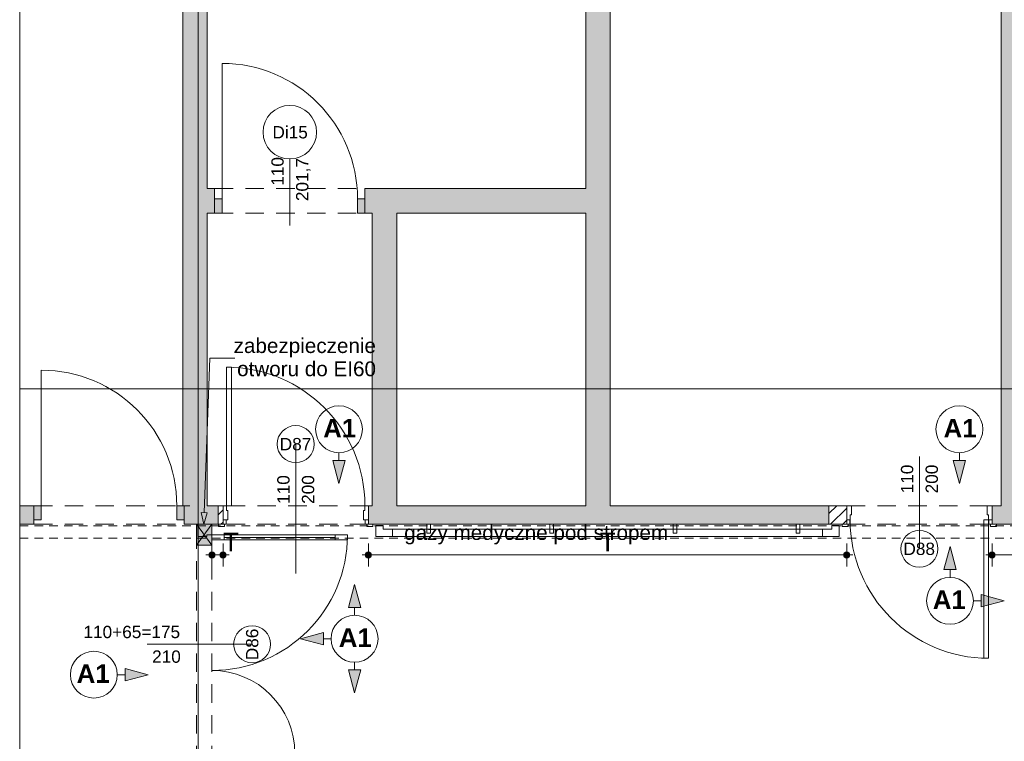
# Paper-space layout 'A-51 WYKOŃCZENIA ŚCIAN - PIĘTRO 6' of a CAD drawing. Header units: millimetres. Extents: x 0 to 420, y 0 to 297.
# Tile 11 of 11: x 293 to 373, y 180 to 238. Entities that reach past the tile are written whole.
import ezdxf
from ezdxf.xclip import XClip

# ---------------------------------------------------------------- set-up
doc = ezdxf.new("R2010")
doc.units = ezdxf.units.MM
doc.header["$MEASUREMENT"] = 0
doc.header["$XCLIPFRAME"] = 0
for name, pattern in [('DASHDOTX2', [1000, 500, -250, 0, -250]), ('Dashed 01', [1.2, 0.7, -0.5]), ('Przer. długie kreski', [2.5, 1.5, -1]), ('PRZERYWANA_DU_A', [550, 350.0000000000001, -199.9999999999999])]:
    doc.linetypes.add(name, pattern=pattern)
for name, color, linetype, lineweight in [('0_Nr_pióra__2', 8, 'Continuous', 13), ('A__OKŁADZINY ŚCIAN_Nr_pióra__1', 7, 'Continuous', 20), ('A_otwory_Nr_pióra__1', 7, 'Continuous', 20), ('A_ściany proj_Nr_pióra__1', 7, 'Continuous', 20), ('A_ściany_Nr_pióra__1', 7, 'Continuous', 20), ('Drzwi Archicad_Nr_pióra__1', 7, 'Continuous', 20), ('Drzwi Archicad_Nr_pióra__3', 252, 'Continuous', 13), ('Znaczniki drzwi Archicada_Nr_pióra__3', 252, 'Continuous', 13)]:
    doc.layers.add(name, color=color, linetype=linetype, lineweight=lineweight)
for name, color, linetype in [('A__OKŁADZINY ŚCIAN', 7, 'Continuous'), ('A_otwory', 7, 'Continuous'), ('A_podrys', 7, 'Continuous'), ('A_ściany', 7, 'Continuous'), ('A_ściany proj', 7, 'Continuous'), ('Drzwi Archicad', 7, 'Continuous')]:
    doc.layers.add(name, color=color, linetype=linetype)
for name, color, linetype, lineweight, true_color in [('A__OKŁADZINY ŚCIAN_Nr_pióra__7', 7, 'Continuous', 18, 0x171717), ('A_opis proj_Nr_pióra__255', 7, 'Continuous', 15, 0x242424), ('A_opis proj_Nr_pióra__8', 7, 'Continuous', 13, 0x4c4c4c), ('A_osie_Nr_pióra__16', 7, 'Continuous', 5, 0x0f0f0f), ('A_wyposażenie_Nr_pióra__150', 7, 'Continuous', 5, 0x585858), ('A_wyposażenie_Nr_pióra__8', 7, 'Continuous', 13, 0x4c4c4c), ('A_ściany proj_Nr_pióra__21', 7, 'Continuous', 5, 0xb0b0b0), ('A_ściany_Nr_pióra__10', 7, 'Continuous', 13, 0x4b4b4b), ('AR ODBOJOPORĘCZ_Nr_pióra__10', 7, 'Continuous', 13, 0x4b4b4b)]:
    doc.layers.add(name, color=color, linetype=linetype, lineweight=lineweight, true_color=true_color)
doc.styles.add('STYL_AUTOMATYCZNY_1', font='arial.ttf')
doc.styles.add('STYL_AUTOMATYCZNY_3', font='arial.ttf')
doc.styles.add('STYL_AUTOMATYCZNY_4', font='arial.ttf')
doc.styles.add('STYL_AUTOMATYCZNY_5', font='arial.ttf')
pattern_1 = [(45, (-1731.696584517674, -272.6223899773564), (-0.4949747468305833, 0.4949747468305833), [])]

# ---------------------------------------------------------------- blocks, each defined once
blk = doc.blocks.new('Rysunek_2_2', base_point=(-1731.696584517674, -272.6223899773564))
at = {"layer": 'A__OKŁADZINY ŚCIAN', "linetype": 'Continuous', "lineweight": 0, "true_color": 0x000000}
for points in [[(319.0245223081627, 200.7618568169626), (319.5245223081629, 202.6278818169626), (318.524522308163, 202.6278818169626)], [(369.3870374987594, 200.7618568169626), (369.8870374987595, 202.6278818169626), (368.8870374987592, 202.6278818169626)], [(368.6261623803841, 195.6435066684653), (368.1261623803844, 193.7774816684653), (369.1261623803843, 193.7774816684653)], [(320.290508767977, 192.5621030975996), (319.7905087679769, 190.6960780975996), (320.7905087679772, 190.6960780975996)], [(373.0289909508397, 191.2406780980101), (371.1629659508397, 191.74067809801), (371.1629659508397, 190.7406780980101)], [(315.8876801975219, 188.1592745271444), (317.7537051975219, 187.6592745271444), (317.7537051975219, 188.6592745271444)], [(303.5284850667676, 185.2401191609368), (301.6624600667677, 185.7401191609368), (301.6624600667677, 184.7401191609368)], [(320.290508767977, 183.756445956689), (320.7905087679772, 185.622470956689), (319.7905087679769, 185.622470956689)]]:
    blk.add_hatch(color=18, dxfattribs=at).paths.add_polyline_path(points)
at = {"layer": 'A__OKŁADZINY ŚCIAN', "linetype": 'Continuous', "lineweight": 0, "true_color": 0x171717}
for points in [[(308.4585244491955, 194.9624441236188), (308.4775545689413, 194.8667732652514), (308.5317477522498, 194.7856674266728), (308.6128535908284, 194.7314742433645), (308.7085244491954, 194.7124441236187), (308.8041953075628, 194.7314742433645), (308.8853011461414, 194.7856674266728), (308.9394943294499, 194.8667732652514), (308.9585244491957, 194.9624441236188), (308.9394943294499, 195.0581149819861), (308.8853011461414, 195.1392208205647), (308.8041953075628, 195.193414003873), (308.7085244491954, 195.2124441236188), (308.6128535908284, 195.193414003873), (308.5317477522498, 195.1392208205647), (308.4775545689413, 195.0581149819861)], [(309.3585244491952, 194.9624441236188), (309.377554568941, 194.8667732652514), (309.4317477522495, 194.7856674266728), (309.5128535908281, 194.7314742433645), (309.6085244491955, 194.7124441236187), (309.7041953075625, 194.7314742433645), (309.7853011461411, 194.7856674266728), (309.8394943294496, 194.8667732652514), (309.8585244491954, 194.9624441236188), (309.8394943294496, 195.0581149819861), (309.7853011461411, 195.1392208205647), (309.7041953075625, 195.193414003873), (309.6085244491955, 195.2124441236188), (309.5128535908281, 195.193414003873), (309.4317477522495, 195.1392208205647), (309.377554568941, 195.0581149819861)], [(321.1585244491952, 194.9624441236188), (321.177554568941, 194.8667732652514), (321.2317477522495, 194.7856674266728), (321.3128535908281, 194.7314742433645), (321.4085244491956, 194.7124441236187), (321.5041953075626, 194.7314742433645), (321.5853011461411, 194.7856674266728), (321.6394943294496, 194.8667732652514), (321.6585244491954, 194.9624441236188), (321.6394943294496, 195.0581149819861), (321.5853011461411, 195.1392208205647), (321.5041953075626, 195.193414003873), (321.4085244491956, 195.2124441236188), (321.3128535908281, 195.193414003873), (321.2317477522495, 195.1392208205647), (321.177554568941, 195.0581149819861)], [(359.9885244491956, 194.9624441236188), (360.0075545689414, 194.8667732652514), (360.0617477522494, 194.7856674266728), (360.1428535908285, 194.7314742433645), (360.2385244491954, 194.7124441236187), (360.3341953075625, 194.7314742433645), (360.4153011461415, 194.7856674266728), (360.46949432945, 194.8667732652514), (360.4885244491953, 194.9624441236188), (360.46949432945, 195.0581149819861), (360.4153011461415, 195.1392208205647), (360.3341953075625, 195.193414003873), (360.2385244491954, 195.2124441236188), (360.1428535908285, 195.193414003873), (360.0617477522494, 195.1392208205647), (360.0075545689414, 195.0581149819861)], [(371.7885244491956, 194.9624441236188), (371.8075545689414, 194.8667732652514), (371.8617477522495, 194.7856674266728), (371.9428535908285, 194.7314742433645), (372.0385244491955, 194.7124441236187), (372.134195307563, 194.7314742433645), (372.2153011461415, 194.7856674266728), (372.26949432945, 194.8667732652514), (372.2885244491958, 194.9624441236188), (372.26949432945, 195.0581149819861), (372.2153011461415, 195.1392208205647), (372.134195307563, 195.193414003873), (372.0385244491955, 195.2124441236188), (371.9428535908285, 195.193414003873), (371.8617477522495, 195.1392208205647), (371.8075545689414, 195.0581149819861)]]:
    blk.add_hatch(color=250, dxfattribs=at).paths.add_polyline_path(points)
at = {"layer": 'A_otwory', "linetype": 'Continuous', "lineweight": 0, "true_color": 0x121212}
blk.add_hatch(color=250, dxfattribs=at).paths.add_polyline_path([(307.4585244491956, 197.4624441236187), (307.4585244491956, 195.7624441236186), (308.7085244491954, 195.7624441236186), (308.7085244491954, 197.4624441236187)])
at = {"layer": 'A_ściany', "linetype": 'Continuous', "lineweight": 0, "true_color": 0x000000}
for points in [[(372.7685244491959, 266.2624441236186), (372.7685244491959, 198.9624441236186), (372.0385244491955, 198.9624441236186), (372.0385244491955, 197.4624441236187), (377.1685244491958, 197.4624441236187), (377.1685244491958, 266.2624441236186)], [(341.0479467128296, 198.9624441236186), (341.0479467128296, 262.3624441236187), (339.0529467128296, 262.3624441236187), (339.0529467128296, 198.9624441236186)], [(308.3301647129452, 198.9624441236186), (308.3301647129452, 262.1299477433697), (306.3351647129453, 262.1299477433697), (306.3351647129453, 198.9624441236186)], [(308.3301647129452, 222.7209170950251), (308.9301646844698, 222.7209170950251), (308.9301646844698, 224.7159170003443), (308.3301647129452, 224.7159170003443)], [(321.1301647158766, 222.7209170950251), (339.0529467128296, 222.7209170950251), (339.0529467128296, 224.7159170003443), (321.1301647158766, 224.7159170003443)], [(323.7110123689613, 198.9624441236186), (323.7110123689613, 222.7209170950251), (321.7160123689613, 222.7209170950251), (321.7160123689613, 198.9624441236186)], [(294.2585242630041, 198.9624451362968), (293.1033140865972, 198.9624451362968), (293.1033140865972, 197.4624452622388), (294.2585242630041, 197.4624452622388)], [(309.2085244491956, 198.9624439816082), (306.4585244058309, 198.9624439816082), (306.4585244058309, 197.4624441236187), (309.2085244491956, 197.4624441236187)], [(321.4085244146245, 198.9624441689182), (321.4085244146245, 197.4624441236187), (358.7985244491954, 197.4624441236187), (358.7985244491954, 198.9624441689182)]]:
    blk.add_hatch(color=18, dxfattribs=at).paths.add_polyline_path(points)
at = {"layer": 'A_ściany proj', "linetype": 'Continuous', "lineweight": 0, "true_color": 0x000000}
h = blk.add_hatch(dxfattribs=at)
h.set_pattern_fill('bloczki_ceramiczne_0002', color=18, style=0, pattern_type=2)
h.set_pattern_definition(pattern_1)
h.paths.add_polyline_path([(309.2085244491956, 197.4624441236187), (309.6085244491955, 197.4624441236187), (309.6085244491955, 198.9624441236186), (309.2085244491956, 198.9624441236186)])
h = blk.add_hatch(dxfattribs=at)
h.set_pattern_fill('bloczki_ceramiczne_0002', color=18, style=0, pattern_type=2)
h.set_pattern_definition(pattern_1)
h.paths.add_polyline_path([(358.7985244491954, 197.4624441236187), (360.2385244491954, 197.4624441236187), (360.2385244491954, 198.9624441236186), (358.7985244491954, 198.9624441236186)])
at = {"layer": 'Drzwi Archicad', "linetype": 'Continuous', "lineweight": 0, "true_color": 0xfdfdfd}
for points in [[(308.9301647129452, 223.8709170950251), (308.9301647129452, 222.7209170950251), (309.5301647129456, 222.7209170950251), (309.5301647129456, 223.8709170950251)], [(321.1301647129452, 222.7209170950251), (321.1301647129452, 223.8709170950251), (320.5301647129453, 223.8709170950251), (320.5301647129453, 222.7209170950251)], [(294.2585244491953, 198.9624441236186), (294.2585244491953, 197.8124441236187), (294.8585244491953, 197.8124441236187), (294.8585244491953, 198.9624441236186)], [(306.4585244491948, 197.8124441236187), (306.4585244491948, 198.9624441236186), (305.8585244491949, 198.9624441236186), (305.8585244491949, 197.8124441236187)]]:
    blk.add_hatch(color=7, dxfattribs=at).paths.add_polyline_path(points)
at = {"layer": '0_Nr_pióra__2', "color": 8, "linetype": 'PRZERYWANA_DU_A', "lineweight": 13, "flags": 128}
blk.add_lwpolyline([(293.1033142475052, 270.2624441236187), (293.1033142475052, 111.4524441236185)], dxfattribs=at)
at = {"layer": 'A__OKŁADZINY ŚCIAN_Nr_pióra__1', "color": 7, "linetype": 'Continuous', "lineweight": 20}
for p, q in [((319.0245212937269, 203.2618563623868), (319.0245212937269, 202.6278811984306)), ((369.3870386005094, 203.2618563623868), (369.3870386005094, 202.6278811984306)), ((318.5245230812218, 202.6278811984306), (319.5245221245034, 202.6278811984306)), ((319.0245212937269, 200.7618574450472), (318.5245230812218, 202.6278811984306)), ((319.0245212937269, 200.7618574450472), (319.5245221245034, 202.6278811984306)), ((368.8870377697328, 202.6278811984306), (369.8870368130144, 202.6278811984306)), ((369.3870386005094, 200.7618574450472), (368.8870377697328, 202.6278811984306)), ((369.3870386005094, 200.7618574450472), (369.8870368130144, 202.6278811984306)), ((368.6261636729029, 195.6435058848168), (368.1261628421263, 193.7774821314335)), ((368.6261636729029, 195.6435058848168), (369.1261618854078, 193.7774821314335)), ((369.1261618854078, 193.7774821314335), (368.1261628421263, 193.7774821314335)), ((368.6261636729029, 193.1435069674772), (368.6261636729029, 193.7774821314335)), ((320.2905079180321, 192.5621040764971), (319.790509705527, 190.6960777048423)), ((320.2905079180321, 192.5621040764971), (320.7905087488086, 190.6960777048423)), ((370.5289898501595, 191.2406781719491), (371.1629650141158, 191.2406781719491)), ((371.1629650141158, 190.7406773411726), (371.1629650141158, 191.7406790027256)), ((373.0289913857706, 191.2406781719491), (371.1629650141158, 191.7406790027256)), ((373.0289913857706, 191.2406781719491), (371.1629650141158, 190.7406773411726)), ((320.7905087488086, 190.6960777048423), (319.790509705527, 190.6960777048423)), ((320.2905079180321, 190.062102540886), (320.2905079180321, 190.6960777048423)), ((315.8876802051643, 188.1592737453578), (317.7537039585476, 188.6592745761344)), ((317.7537039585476, 188.6592745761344), (317.7537039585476, 187.6592755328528)), ((315.8876802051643, 188.1592737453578), (317.7537039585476, 187.6592755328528)), ((318.3876791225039, 188.1592737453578), (317.7537039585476, 188.1592737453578)), ((320.2905079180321, 186.2564449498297), (320.2905079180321, 185.6224697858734)), ((301.6624594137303, 184.7401201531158), (301.6624594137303, 185.7401191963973)), ((303.5284857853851, 185.2401183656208), (301.6624594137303, 185.7401191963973)), ((319.790509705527, 185.6224697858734), (320.7905087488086, 185.6224697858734)), ((320.2905079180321, 183.7564460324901), (319.790509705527, 185.6224697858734)), ((320.2905079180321, 183.7564460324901), (320.7905087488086, 185.6224697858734)), ((301.028484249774, 185.2401183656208), (301.6624594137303, 185.2401183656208)), ((303.5284857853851, 185.2401183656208), (301.6624594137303, 184.7401201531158))]:
    blk.add_line(p, q, dxfattribs=at)
for centre in [(319.0245223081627, 205.1646853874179), (369.3870374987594, 205.1646853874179), (368.6261623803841, 191.24067809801), (320.290508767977, 188.1592745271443), (299.125656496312, 185.2401191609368)]:
    blk.add_circle(centre, 1.902828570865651, dxfattribs=at)
at = {"layer": 'A__OKŁADZINY ŚCIAN_Nr_pióra__7', "color": 250, "linetype": 'Continuous', "lineweight": 18, "true_color": 0x171717}
for p, q in [((308.7085238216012, 195.2124441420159), (308.7085238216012, 195.8999446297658)), ((309.6085232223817, 195.2124441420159), (309.6085232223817, 195.8999446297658)), ((321.4085255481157, 195.2124441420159), (321.4085255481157, 195.8999446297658)), ((360.238523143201, 195.2124441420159), (360.238523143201, 195.8999446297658)), ((372.0385254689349, 195.2124441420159), (372.0385254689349, 195.8999446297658)), ((308.2085256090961, 194.9624437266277), (308.4585234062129, 194.9624437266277)), ((308.7085238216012, 194.0249428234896), (308.7085238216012, 194.7124433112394)), ((308.9585242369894, 194.9624437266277), (309.3585254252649, 194.9624437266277)), ((309.6085232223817, 194.0249428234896), (309.6085232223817, 194.7124433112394)), ((309.85852363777, 194.9624437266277), (310.1085240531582, 194.9624437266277)), ((320.9085247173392, 194.9624437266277), (321.1585251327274, 194.9624437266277)), ((321.4085255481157, 194.0249428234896), (321.4085255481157, 194.7124433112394)), ((321.6585233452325, 194.9624437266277), (359.9885253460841, 194.9624437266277)), ((360.238523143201, 194.0249428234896), (360.238523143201, 194.7124433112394)), ((360.4885235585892, 194.9624437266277), (360.7385239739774, 194.9624437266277)), ((371.5385246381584, 194.9624437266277), (371.7885250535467, 194.9624437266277)), ((372.0385254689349, 194.0249428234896), (372.0385254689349, 194.7124433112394)), ((372.2885232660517, 194.9624437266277), (374.9185245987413, 194.9624437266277))]:
    blk.add_line(p, q, dxfattribs=at)
for centre in [(308.7085244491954, 194.9624441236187), (309.6085244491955, 194.9624441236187), (321.4085244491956, 194.9624441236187), (360.2385244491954, 194.9624441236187), (372.0385244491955, 194.9624441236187)]:
    blk.add_circle(centre, 0.25, dxfattribs=at)
at = {"layer": 'A_opis proj_Nr_pióra__255', "color": 250, "linetype": 'Continuous', "lineweight": 15, "true_color": 0x242424}
for p, q in [((308.0823484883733, 198.39480911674), (308.5504325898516, 210.9475121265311)), ((308.5504325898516, 210.9475121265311), (310.5606576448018, 210.9475121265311)), ((307.832523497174, 198.4041249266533), (308.3321760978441, 198.3854933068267)), ((308.0475830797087, 197.4624452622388), (307.832523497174, 198.4041249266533)), ((308.0475830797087, 197.4624452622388), (308.3321760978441, 198.3854933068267))]:
    blk.add_line(p, q, dxfattribs=at)
at = {"layer": 'A_osie_Nr_pióra__16', "color": 250, "linetype": 'DASHDOTX2', "lineweight": 5, "true_color": 0x0f0f0f}
for p, q in [((307.6005259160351, 255.9104217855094), (307.6005259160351, 106.4524448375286)), ((381.8162349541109, 208.4524429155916), (293.1033144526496, 208.4524429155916))]:
    blk.add_line(p, q, dxfattribs=at)
at = {"layer": 'A_otwory_Nr_pióra__1', "color": 7, "linetype": 'Continuous', "lineweight": 20}
for p, q in [((307.4585243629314, 195.7624434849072), (308.7085238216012, 197.4624452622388)), ((307.4585243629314, 197.4624452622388), (308.7085238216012, 195.7624434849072))]:
    blk.add_line(p, q, dxfattribs=at)
at = {"layer": 'A_otwory_Nr_pióra__1', "color": 7, "linetype": 'Continuous', "lineweight": 20, "flags": 128}
blk.add_lwpolyline([(307.4585244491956, 197.4624441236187), (308.7085244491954, 197.4624441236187), (308.7085244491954, 195.7624441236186), (307.4585244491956, 195.7624441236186)], close=True, dxfattribs=at)
at = {"layer": 'A_wyposażenie_Nr_pióra__150', "color": 251, "linetype": 'Dashed 01', "lineweight": 5, "true_color": 0x585858}
for p, q in [((293.1033140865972, 197.3130493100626), (375.1685248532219, 197.3130493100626)), ((293.1033140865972, 196.313050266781), (375.1685248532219, 196.313050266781))]:
    blk.add_line(p, q, dxfattribs=at)
at = {"layer": 'A_ściany proj_Nr_pióra__1', "color": 7, "linetype": 'Continuous', "lineweight": 20, "flags": 128}
for points in [[(309.6085244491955, 198.9624441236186), (309.2085244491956, 198.9624441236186)], [(309.2085244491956, 198.9624441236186), (309.2085244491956, 197.4624441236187)], [(309.6085244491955, 197.4624441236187), (309.6085244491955, 198.9624441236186)], [(360.2385244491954, 198.9624441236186), (358.7985244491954, 198.9624441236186)], [(358.7985244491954, 198.9624441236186), (358.7985244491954, 197.4624441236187)], [(360.2385244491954, 197.4624441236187), (360.2385244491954, 198.9624441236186)], [(309.2085244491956, 197.4624441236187), (309.6085244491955, 197.4624441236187)], [(358.7985244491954, 197.4624441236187), (360.2385244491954, 197.4624441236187)]]:
    blk.add_lwpolyline(points, dxfattribs=at)
at = {"layer": 'A_ściany proj_Nr_pióra__21', "color": 253, "linetype": 'Continuous', "lineweight": 5, "true_color": 0xb0b0b0}
for p, q in [((307.5585240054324, 197.4624452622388), (307.4585243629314, 197.4624452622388)), ((307.5835232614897, 197.4624452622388), (307.5585240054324, 197.4624452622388)), ((307.7085247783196, 197.4624452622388), (307.5835232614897, 197.4624452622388)), ((308.4585234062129, 197.4624452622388), (307.7085247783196, 197.4624452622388)), ((308.5835249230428, 197.4624452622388), (308.4585234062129, 197.4624452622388)), ((308.7085238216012, 197.4624452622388), (308.5835249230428, 197.4624452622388))]:
    blk.add_line(p, q, dxfattribs=at)
at = {"layer": 'A_ściany_Nr_pióra__1', "color": 7, "linetype": 'Continuous', "lineweight": 20}
for p, q in [((308.9301657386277, 224.7159178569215), (308.5601647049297, 224.7159178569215)), ((308.9301657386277, 223.8709178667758), (308.9301657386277, 224.7159178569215)), ((321.1301640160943, 224.7159178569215), (321.5001650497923, 224.7159178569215)), ((321.1301640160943, 223.8709178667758), (321.1301640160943, 224.7159178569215)), ((308.9301657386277, 222.720918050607), (308.9301657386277, 223.8709178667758)), ((321.1301640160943, 222.720918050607), (321.1301640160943, 223.8709178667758)), ((308.9301657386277, 222.720918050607), (308.4601650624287, 222.720918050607)), ((321.1301640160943, 222.720918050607), (321.6001646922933, 222.720918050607)), ((294.2585244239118, 198.9624451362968), (293.7885237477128, 198.9624451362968)), ((294.2585244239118, 198.9624451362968), (294.2585244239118, 197.812445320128)), ((306.4585253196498, 198.9624451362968), (306.9285233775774, 198.9624451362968)), ((306.4585253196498, 198.9624451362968), (306.4585253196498, 197.812445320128)), ((309.6085232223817, 198.9624451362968), (309.6085232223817, 197.812445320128)), ((321.4085255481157, 198.9624451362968), (321.4085255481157, 197.812445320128)), ((360.238523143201, 198.9624451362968), (360.238523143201, 197.812445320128)), ((372.0385254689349, 198.9624451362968), (372.0385254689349, 197.812445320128)), ((294.2585244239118, 197.4624452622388), (293.8885233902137, 197.4624452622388)), ((294.2585244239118, 197.812445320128), (294.2585244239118, 197.4624452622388)), ((306.4585253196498, 197.812445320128), (306.4585253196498, 197.4624452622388)), ((306.4585253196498, 197.4624452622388), (306.8285237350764, 197.4624452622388)), ((309.6085232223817, 197.4624452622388), (309.2385248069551, 197.4624452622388)), ((309.6085232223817, 197.812445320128), (309.6085232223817, 197.4624452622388)), ((321.4085255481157, 197.812445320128), (321.4085255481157, 197.4624452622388)), ((321.4085255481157, 197.4624452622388), (321.7785239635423, 197.4624452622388)), ((360.238523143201, 197.4624452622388), (359.8685247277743, 197.4624452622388)), ((360.238523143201, 197.812445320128), (360.238523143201, 197.4624452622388)), ((372.0385254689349, 197.812445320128), (372.0385254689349, 197.4624452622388)), ((372.0385254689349, 197.4624452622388), (372.4085238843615, 197.4624452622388))]:
    blk.add_line(p, q, dxfattribs=at)
at = {"layer": 'A_ściany_Nr_pióra__1', "color": 7, "linetype": 'Continuous', "lineweight": 20, "flags": 128}
for points in [[(339.0529467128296, 262.3624441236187), (339.0529467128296, 224.7159170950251)], [(341.0479467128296, 198.9624441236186), (341.0479467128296, 262.3624441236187)], [(306.3351647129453, 262.1299477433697), (306.3351647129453, 198.9624441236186)], [(308.3301647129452, 224.7159170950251), (308.3301647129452, 262.1299477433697)], [(372.7685244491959, 261.5124441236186), (372.7685244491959, 198.9624441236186)], [(308.9301646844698, 224.7159170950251), (308.3301647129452, 224.7159170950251)], [(339.0529467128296, 224.7159170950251), (321.1301647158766, 224.7159170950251)], [(308.3301647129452, 198.9624441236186), (308.3301647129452, 222.7209170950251)], [(308.3301647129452, 222.7209170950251), (308.9301646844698, 222.7209170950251)], [(321.1301647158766, 222.7209170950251), (321.7160123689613, 222.7209170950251)], [(321.7160123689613, 222.7209170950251), (321.7160123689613, 198.9624441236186)], [(323.7110123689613, 198.9624441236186), (323.7110123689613, 222.7209170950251)], [(323.7110123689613, 222.7209170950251), (339.0529467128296, 222.7209170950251)], [(339.0529467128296, 222.7209170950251), (339.0529467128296, 198.9624441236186)], [(294.2585243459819, 198.9624441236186), (293.1033142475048, 198.9624441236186)], [(309.2085244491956, 198.9624441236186), (308.3301647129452, 198.9624441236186)], [(309.2085244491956, 197.4624441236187), (309.2085244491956, 198.9624441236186)], [(321.7160123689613, 198.9624441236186), (321.4085244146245, 198.9624441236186)], [(339.0529467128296, 198.9624441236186), (323.7110123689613, 198.9624441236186)], [(358.7985244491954, 198.9624441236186), (341.0479467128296, 198.9624441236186)], [(358.7985244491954, 197.4624441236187), (358.7985244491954, 198.9624441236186)], [(372.7685244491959, 198.9624441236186), (372.0385244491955, 198.9624441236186)], [(293.1033142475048, 197.4624441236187), (294.2585243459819, 197.4624441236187)], [(306.4585244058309, 197.4624441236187), (309.2085244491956, 197.4624441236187)], [(321.4085244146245, 197.4624441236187), (358.7985244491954, 197.4624441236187)], [(372.0385244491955, 197.4624441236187), (375.1685244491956, 197.4624441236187)]]:
    blk.add_lwpolyline(points, dxfattribs=at)
at = {"layer": 'A_ściany_Nr_pióra__10', "color": 251, "linetype": 'Przer. długie kreski', "lineweight": 13, "true_color": 0x4b4b4b}
for p, q in [((308.9301657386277, 224.7159178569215), (321.1301640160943, 224.7159178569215)), ((308.9301657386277, 222.720918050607), (321.1301640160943, 222.720918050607)), ((294.2585244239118, 198.9624451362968), (306.4585253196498, 198.9624451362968)), ((294.2585244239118, 197.4624452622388), (306.4585253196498, 197.4624452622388))]:
    blk.add_line(p, q, dxfattribs=at)
at = {"layer": 'AR ODBOJOPORĘCZ_Nr_pióra__10', "color": 251, "linetype": 'Continuous', "lineweight": 13, "true_color": 0x4b4b4b}
for p, q in [((326.4445953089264, 197.4624452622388), (326.1445937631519, 197.4624452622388)), ((326.1445937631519, 197.4624452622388), (326.1445937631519, 196.7323481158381)), ((326.4445953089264, 196.7323481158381), (326.4445953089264, 197.4624452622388)), ((336.4445935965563, 197.4624452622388), (336.1445946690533, 197.4624452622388)), ((336.1445946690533, 197.4624452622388), (336.1445946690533, 196.7323481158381)), ((336.4445935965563, 196.7323481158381), (336.4445935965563, 197.4624452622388)), ((346.4445945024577, 197.4624452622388), (346.1445955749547, 197.4624452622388)), ((346.1445955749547, 197.4624452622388), (346.1445955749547, 196.7323481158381)), ((346.4445945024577, 196.7323481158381), (346.4445945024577, 197.4624452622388)), ((356.4445954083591, 197.4624452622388), (356.1445938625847, 197.4624452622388)), ((356.1445938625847, 197.4624452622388), (356.1445938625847, 196.7323481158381)), ((356.4445954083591, 196.7323481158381), (356.4445954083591, 197.4624452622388)), ((322.6024625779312, 197.3590052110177), (322.0085234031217, 197.3590052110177)), ((322.0085234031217, 197.3590052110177), (322.0085234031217, 196.4624436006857)), ((322.0087642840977, 197.3590052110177), (322.0087642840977, 196.4626844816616)), ((322.6024625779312, 197.0563827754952), (322.6024625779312, 197.3590052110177)), ((322.6024625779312, 197.0563827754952), (359.0339925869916, 197.0563827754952)), ((323.3585879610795, 196.4624436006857), (323.3585879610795, 197.0563827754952)), ((326.1445937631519, 196.7323481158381), (326.4445953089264, 196.7323481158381)), ((336.1445946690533, 196.7323481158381), (336.4445935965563, 196.7323481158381)), ((346.1445955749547, 196.7323481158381), (346.4445945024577, 196.7323481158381)), ((356.1445938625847, 196.7323481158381), (356.4445954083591, 196.7323481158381)), ((358.2778672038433, 196.4624436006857), (358.2778672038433, 197.0563827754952)), ((359.0339925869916, 197.0563827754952), (359.0339925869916, 197.3590052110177)), ((359.0339925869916, 197.3590052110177), (359.6279291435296, 197.3590052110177)), ((359.6276908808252, 196.4626844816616), (359.6276908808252, 197.3590052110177)), ((359.6279291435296, 197.3590052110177), (359.6279291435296, 196.4624436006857)), ((322.0085234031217, 196.4624436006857), (359.6279291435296, 196.4624436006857)), ((322.0087642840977, 196.4626844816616), (359.6276908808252, 196.4626844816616))]:
    blk.add_line(p, q, dxfattribs=at)
at = {"layer": 'Drzwi Archicad_Nr_pióra__1', "color": 7, "linetype": 'Continuous', "lineweight": 20}
for p, q in [((309.5301635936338, 223.8709178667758), (309.5301635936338, 234.8709178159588)), ((308.9301657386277, 224.7159178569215), (308.5601647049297, 224.7159178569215)), ((308.9301657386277, 224.7159178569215), (308.5601647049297, 224.7159178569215)), ((308.9301657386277, 223.8709178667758), (308.9301657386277, 224.7159178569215)), ((308.9301657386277, 223.8709178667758), (308.9301657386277, 224.7159178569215)), ((321.1301640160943, 223.8709178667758), (321.1301640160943, 224.7159178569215)), ((321.1301640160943, 223.8709178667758), (321.1301640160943, 224.7159178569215)), ((321.1301640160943, 224.7159178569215), (321.5001650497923, 224.7159178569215)), ((321.1301640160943, 224.7159178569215), (321.5001650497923, 224.7159178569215)), ((308.9301657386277, 223.8709178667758), (309.5301635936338, 223.8709178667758)), ((308.9301657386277, 222.720918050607), (308.9301657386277, 223.8709178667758)), ((308.9301657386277, 222.720918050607), (308.9301657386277, 223.8709178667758)), ((308.9301657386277, 222.720918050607), (308.9301657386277, 223.8709178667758)), ((309.5301635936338, 223.8709178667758), (309.5301635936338, 222.720918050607)), ((320.5301635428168, 222.720918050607), (320.5301635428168, 223.8709178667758)), ((320.5301635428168, 223.8709178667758), (321.1301640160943, 223.8709178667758)), ((321.1301640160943, 223.8709178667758), (321.1301640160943, 222.720918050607)), ((321.1301640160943, 222.720918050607), (321.1301640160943, 223.8709178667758)), ((321.1301640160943, 222.720918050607), (321.1301640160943, 223.8709178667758)), ((308.9301657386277, 222.720918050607), (308.4601650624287, 222.720918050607)), ((308.9301657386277, 222.720918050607), (308.4601650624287, 222.720918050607)), ((309.5301635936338, 222.720918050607), (308.9301657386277, 222.720918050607)), ((321.1301640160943, 222.720918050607), (320.5301635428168, 222.720918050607)), ((321.1301640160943, 222.720918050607), (321.6001646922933, 222.720918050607)), ((321.1301640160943, 222.720918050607), (321.6001646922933, 222.720918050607)), ((294.8585248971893, 198.9624451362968), (294.8585248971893, 209.9624450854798)), ((294.2585244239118, 198.9624451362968), (293.7885237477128, 198.9624451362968)), ((294.2585244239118, 198.9624451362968), (293.7885237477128, 198.9624451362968)), ((294.2585244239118, 198.9624451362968), (294.8585248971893, 198.9624451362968)), ((294.2585244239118, 197.812445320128), (294.2585244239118, 198.9624451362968)), ((294.2585244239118, 198.9624451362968), (294.2585244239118, 197.812445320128)), ((294.2585244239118, 198.9624451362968), (294.2585244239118, 197.812445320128)), ((294.8585248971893, 198.9624451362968), (294.8585248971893, 197.812445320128)), ((305.8585248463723, 197.812445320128), (305.8585248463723, 198.9624451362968)), ((305.8585248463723, 198.9624451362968), (306.4585253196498, 198.9624451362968)), ((306.4585253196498, 198.9624451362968), (306.4585253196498, 197.812445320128)), ((306.4585253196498, 198.9624451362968), (306.4585253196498, 197.812445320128)), ((306.4585253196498, 198.9624451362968), (306.4585253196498, 197.812445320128)), ((306.4585253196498, 198.9624451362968), (306.9285233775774, 198.9624451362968)), ((306.4585253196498, 198.9624451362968), (306.9285233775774, 198.9624451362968)), ((294.2585244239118, 197.4624452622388), (293.8885233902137, 197.4624452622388)), ((294.2585244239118, 197.4624452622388), (293.8885233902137, 197.4624452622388)), ((294.8585248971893, 197.812445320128), (294.2585244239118, 197.812445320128)), ((294.2585244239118, 197.812445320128), (294.2585244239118, 197.4624452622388)), ((294.2585244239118, 197.812445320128), (294.2585244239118, 197.4624452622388)), ((306.4585253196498, 197.812445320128), (305.8585248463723, 197.812445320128)), ((306.4585253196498, 197.812445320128), (306.4585253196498, 197.4624452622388)), ((306.4585253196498, 197.812445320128), (306.4585253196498, 197.4624452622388)), ((306.4585253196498, 197.4624452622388), (306.8285237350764, 197.4624452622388)), ((306.4585253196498, 197.4624452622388), (306.8285237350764, 197.4624452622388))]:
    blk.add_line(p, q, dxfattribs=at)
for centre in [(309.5301647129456, 223.8709170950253), (294.8585244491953, 198.9624441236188)]:
    blk.add_arc(centre, 10.99999999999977, 0, 90, dxfattribs=at)
at = {"layer": 'Drzwi Archicad_Nr_pióra__3', "color": 252, "linetype": 'Continuous', "lineweight": 13}
for p, q in [((309.8885237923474, 210.202443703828), (309.8885237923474, 198.9624451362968)), ((310.2885249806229, 210.202443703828), (309.8885237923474, 210.202443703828)), ((310.2885249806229, 198.9624451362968), (310.2885249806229, 210.202443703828)), ((309.6085232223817, 197.812445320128), (309.6085232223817, 198.9624451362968)), ((309.6085232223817, 198.9624451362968), (309.8885237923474, 198.9624451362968)), ((309.6085232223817, 198.9624451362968), (309.6085232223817, 197.812445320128)), ((309.6085232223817, 198.9624451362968), (309.6085232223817, 197.812445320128)), ((309.8885237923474, 198.9624451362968), (309.8885237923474, 198.5624439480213)), ((309.8885237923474, 198.9624451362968), (310.2885249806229, 198.9624451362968)), ((309.8885237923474, 198.5624439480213), (310.0085244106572, 198.5624439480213)), ((310.0085244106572, 198.5624439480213), (310.0085244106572, 197.812445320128)), ((321.0085243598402, 197.812445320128), (321.0085243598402, 198.5624439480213)), ((321.0085243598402, 198.5624439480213), (321.12852497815, 198.5624439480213)), ((321.12852497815, 198.5624439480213), (321.12852497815, 198.9624451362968)), ((321.12852497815, 198.9624451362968), (321.4085255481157, 198.9624451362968)), ((321.4085255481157, 198.9624451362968), (321.4085255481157, 197.812445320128)), ((321.4085255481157, 198.9624451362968), (321.4085255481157, 197.812445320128)), ((321.4085255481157, 198.9624451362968), (321.4085255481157, 197.812445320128)), ((360.238523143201, 197.812445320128), (360.238523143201, 198.9624451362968)), ((360.238523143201, 198.9624451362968), (360.6385243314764, 198.9624451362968)), ((360.238523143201, 198.9624451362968), (360.238523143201, 197.812445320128)), ((360.238523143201, 198.9624451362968), (360.238523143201, 197.812445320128)), ((360.6385243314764, 198.9624451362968), (360.6385243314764, 198.2124438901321)), ((371.6385242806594, 198.2124438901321), (371.6385242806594, 198.9624451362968)), ((371.6385242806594, 198.9624451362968), (372.0385254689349, 198.9624451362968)), ((372.0385254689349, 198.9624451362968), (372.0385254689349, 197.812445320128)), ((372.0385254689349, 198.9624451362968), (372.0385254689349, 197.812445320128)), ((372.0385254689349, 198.9624451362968), (372.0385254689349, 197.812445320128)), ((307.5585240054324, 197.4624452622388), (307.4585243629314, 197.4624452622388)), ((307.5585240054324, 197.4624452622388), (308.7085238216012, 197.4624452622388)), ((307.5585240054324, 196.4624436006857), (307.5585240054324, 197.4624452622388)), ((307.5835232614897, 197.4624452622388), (307.5585240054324, 197.4624452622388)), ((307.5835232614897, 197.4624452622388), (307.5585240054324, 197.4624452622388)), ((307.7085247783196, 197.4624452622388), (307.5835232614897, 197.4624452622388)), ((307.7085247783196, 197.4624452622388), (307.5835232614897, 197.4624452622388)), ((308.4585234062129, 197.4624452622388), (307.7085247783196, 197.4624452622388)), ((308.4585234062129, 197.4624452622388), (307.7085247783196, 197.4624452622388)), ((308.5835249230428, 197.4624452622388), (308.4585234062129, 197.4624452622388)), ((308.5835249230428, 197.4624452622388), (308.4585234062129, 197.4624452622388)), ((308.7085238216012, 197.4624452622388), (308.5835249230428, 197.4624452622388)), ((308.7085238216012, 197.4624452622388), (308.5835249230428, 197.4624452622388)), ((308.7085238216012, 197.4624452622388), (308.7085238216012, 196.5824442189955)), ((309.7385256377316, 197.4624452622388), (309.2385248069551, 197.4624452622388)), ((309.2385248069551, 197.4624452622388), (309.2385248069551, 197.2724451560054)), ((309.6085232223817, 197.4624452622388), (309.2385248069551, 197.4624452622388)), ((309.6085232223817, 197.4624452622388), (309.2385248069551, 197.4624452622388)), ((309.6085232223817, 197.812445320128), (309.6085232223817, 197.4624452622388)), ((309.85852363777, 197.812445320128), (309.6085232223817, 197.812445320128)), ((310.0085244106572, 197.812445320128), (309.6085232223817, 197.812445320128)), ((309.6085232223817, 197.812445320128), (309.6085232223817, 197.4624452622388)), ((309.6085232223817, 197.812445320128), (309.6085232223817, 197.4624452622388)), ((309.6085232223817, 197.4624452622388), (309.85852363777, 197.4624452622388)), ((309.7385256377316, 197.2724451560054), (309.7385256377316, 197.4624452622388)), ((309.85852363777, 197.4624452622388), (309.85852363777, 197.812445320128)), ((321.4085255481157, 197.812445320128), (321.0085243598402, 197.812445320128)), ((321.1585251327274, 197.812445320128), (321.1585251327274, 197.4624452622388)), ((321.4085255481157, 197.812445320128), (321.1585251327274, 197.812445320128)), ((321.1585251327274, 197.4624452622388), (321.4085255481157, 197.4624452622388)), ((321.7785239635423, 197.4624452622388), (321.2785257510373, 197.4624452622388)), ((321.2785257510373, 197.4624452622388), (321.2785257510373, 197.2724451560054)), ((321.4085255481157, 197.4624452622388), (321.4085255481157, 197.812445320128)), ((321.4085255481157, 197.812445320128), (321.4085255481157, 197.4624452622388)), ((321.4085255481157, 197.812445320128), (321.4085255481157, 197.4624452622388)), ((321.4085255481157, 197.4624452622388), (321.7785239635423, 197.4624452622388)), ((321.4085255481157, 197.4624452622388), (321.7785239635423, 197.4624452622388)), ((321.7785239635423, 197.2724451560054), (321.7785239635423, 197.4624452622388)), ((359.8685247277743, 197.2724451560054), (359.8685247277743, 197.4624452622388)), ((359.8685247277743, 197.4624452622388), (360.3685255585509, 197.4624452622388)), ((360.238523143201, 197.4624452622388), (359.8685247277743, 197.4624452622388)), ((360.238523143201, 197.4624452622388), (359.8685247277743, 197.4624452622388)), ((360.238523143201, 197.4624452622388), (360.238523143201, 197.812445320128)), ((360.238523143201, 197.812445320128), (360.4885235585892, 197.812445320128)), ((360.5185237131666, 197.812445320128), (360.238523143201, 197.812445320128)), ((360.238523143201, 197.812445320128), (360.238523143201, 197.4624452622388)), ((360.238523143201, 197.812445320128), (360.238523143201, 197.4624452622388)), ((360.4885235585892, 197.4624452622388), (360.238523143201, 197.4624452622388)), ((360.3685255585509, 197.4624452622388), (360.3685255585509, 197.2724451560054)), ((360.4885235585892, 197.812445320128), (360.4885235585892, 197.4624452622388)), ((360.6385243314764, 198.2124438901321), (360.5185237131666, 198.2124438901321)), ((360.5185237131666, 198.2124438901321), (360.5185237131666, 197.812445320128)), ((371.7585248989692, 197.812445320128), (371.3585237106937, 197.812445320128)), ((371.3585237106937, 197.812445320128), (371.3585237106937, 186.5724441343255)), ((371.7585248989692, 198.2124438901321), (371.6385242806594, 198.2124438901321)), ((371.7585248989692, 197.812445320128), (371.7585248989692, 198.2124438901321)), ((372.0385254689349, 197.812445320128), (371.7585248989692, 197.812445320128)), ((371.7585248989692, 186.5724441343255), (371.7585248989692, 197.812445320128)), ((371.7885250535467, 197.4624452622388), (371.7885250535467, 197.812445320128)), ((371.7885250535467, 197.812445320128), (372.0385254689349, 197.812445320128)), ((372.0385254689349, 197.4624452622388), (371.7885250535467, 197.4624452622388)), ((371.9085256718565, 197.4624452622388), (372.4085238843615, 197.4624452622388)), ((371.9085256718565, 197.2724451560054), (371.9085256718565, 197.4624452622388)), ((372.0385254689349, 197.812445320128), (372.0385254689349, 197.4624452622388)), ((372.0385254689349, 197.812445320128), (372.0385254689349, 197.4624452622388)), ((372.0385254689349, 197.812445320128), (372.0385254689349, 197.4624452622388)), ((372.0385254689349, 197.4624452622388), (372.4085238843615, 197.4624452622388)), ((372.0385254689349, 197.4624452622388), (372.4085238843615, 197.4624452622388)), ((372.4085238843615, 197.4624452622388), (372.4085238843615, 197.2724451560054)), ((309.2385248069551, 197.2724451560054), (309.7385256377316, 197.2724451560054)), ((321.2785257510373, 197.2724451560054), (321.7785239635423, 197.2724451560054)), ((360.3685255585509, 197.2724451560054), (359.8685247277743, 197.2724451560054)), ((372.4085238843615, 197.2724451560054), (371.9085256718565, 197.2724451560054)), ((308.3085252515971, 196.4624436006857), (307.5585240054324, 196.4624436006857)), ((308.7085238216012, 196.5824442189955), (308.3085252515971, 196.5824442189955)), ((308.3085252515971, 196.5824442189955), (308.3085252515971, 196.4624436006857)), ((309.7085254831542, 196.5824442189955), (308.7085238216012, 196.5824442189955)), ((308.7085238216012, 196.5824442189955), (308.7085238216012, 196.18244303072)), ((308.7085238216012, 196.18244303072), (309.7085254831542, 196.18244303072)), ((309.7085254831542, 196.18244303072), (309.7085254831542, 196.5824442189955)), ((318.7085247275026, 196.3824449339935), (309.7085254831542, 196.3824449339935)), ((319.7085237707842, 196.5824442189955), (318.7085247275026, 196.5824442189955)), ((318.7085247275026, 196.5824442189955), (318.7085247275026, 196.18244303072)), ((318.7085247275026, 196.18244303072), (319.7085237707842, 196.18244303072)), ((319.7085237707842, 196.18244303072), (319.7085237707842, 196.5824442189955)), ((371.3585237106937, 186.5724441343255), (371.7585248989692, 186.5724441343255))]:
    blk.add_line(p, q, dxfattribs=at)
at = {"layer": 'Drzwi Archicad_Nr_pióra__3', "color": 252, "linetype": 'Przer. długie kreski', "lineweight": 13}
for p, q in [((321.4085255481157, 198.9624451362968), (309.6085232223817, 198.9624451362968)), ((360.238523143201, 198.9624451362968), (372.0385254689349, 198.9624451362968)), ((307.4585243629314, 177.9624442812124), (307.4585243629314, 197.4624452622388)), ((308.7085238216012, 177.9624442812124), (308.7085238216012, 197.4624452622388)), ((321.4085255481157, 197.4624452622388), (309.6085232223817, 197.4624452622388)), ((360.238523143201, 197.4624452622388), (372.0385254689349, 197.4624452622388))]:
    blk.add_line(p, q, dxfattribs=at)
at = {"layer": 'Drzwi Archicad_Nr_pióra__3', "color": 252, "linetype": 'Continuous', "lineweight": 13, "flags": 128}
for points in [[(318.7085244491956, 196.5824441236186), (309.7085244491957, 196.5824441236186), (309.7085244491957, 196.3824441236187), (318.7085244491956, 196.3824441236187)], [(318.7085244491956, 196.3824441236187), (309.7085244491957, 196.3824441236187), (309.7085244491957, 196.1824441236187), (318.7085244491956, 196.1824441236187)]]:
    blk.add_lwpolyline(points, close=True, dxfattribs=at)
at = {"layer": 'Drzwi Archicad_Nr_pióra__3', "color": 252, "linetype": 'Continuous', "lineweight": 13}
for centre, radius, start, end in [((309.8885244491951, 198.9624441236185), 11.24000000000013, 0, 90), ((371.7585244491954, 197.8124441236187), 11.24000000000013, 180, 270), ((308.7085244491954, 196.5824441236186), 10.99999999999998, 270, 0), ((308.7085244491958, 178.8424441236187), 6.74000000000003, 0, 90)]:
    blk.add_arc(centre, radius, start, end, dxfattribs=at)
at = {"layer": 'Znaczniki drzwi Archicada_Nr_pióra__3', "color": 252, "linetype": 'Continuous', "lineweight": 13}
for p, q in [((315.030164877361, 227.1088923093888), (315.030164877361, 221.7129175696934)), ((315.5085256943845, 203.9624429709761), (315.5085256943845, 193.4624438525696)), ((366.1385256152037, 195.4624445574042), (366.1385256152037, 202.9624439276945)), ((311.9718012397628, 187.7124447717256), (303.4585255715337, 187.7124447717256))]:
    blk.add_line(p, q, dxfattribs=at)
at = {"layer": 'Znaczniki drzwi Archicada_Nr_pióra__3', "color": 252, "linetype": 'Continuous', "lineweight": 13, "flags": 128}
for points in [[(317.0085244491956, 203.9624441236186, 0.9999999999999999), (314.0085244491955, 203.9624441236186, 0.9999999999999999)], [(364.6385244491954, 195.4624441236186, 0.9999999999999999), (367.6385244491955, 195.4624441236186, 0.9999999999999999)], [(311.9718013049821, 186.2124441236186, 0.9999999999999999), (311.9718013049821, 189.2124441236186, 0.9999999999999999)]]:
    blk.add_lwpolyline(points, format="xyb", close=True, dxfattribs=at)
at = {"layer": 'Znaczniki drzwi Archicada_Nr_pióra__3', "color": 252, "linetype": 'Continuous', "lineweight": 13}
for start, end in [(0, 180), (180, 0)]:
    blk.add_arc((315.0301647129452, 229.2812168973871), 2.172325, start, end, dxfattribs=at)
at = {"layer": 'A__OKŁADZINY ŚCIAN_Nr_pióra__1', "color": 7, "linetype": 'Continuous', "lineweight": 20, "char_height": 1.5, "style": 'STYL_AUTOMATYCZNY_3'}
for s, insert, attachment_point in [('\\A1;{\\pql;\\fArial|b1|i0|c238|p0;\\W1.000000;A1}', (317.7422323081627, 205.2504031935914), 4), ('\\A1;{\\pql;\\fArial|b1|i0|c238|p0;\\W1.000000;A1}', (368.1047474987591, 205.2504031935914), 4), ('\\A1;{\\pqr;\\fArial|b1|i0|c238|p0;\\W1.000000;A1}', (369.9084523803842, 191.3263959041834), 6), ('\\A1;{\\pql;\\fArial|b1|i0|c238|p0;\\W1.000000;A1}', (319.008218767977, 188.2449923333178), 4), ('\\A1;{\\pqr;\\fArial|b1|i0|c238|p0;\\W1.000000;A1}', (300.4079464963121, 185.3258369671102), 6)]:
    blk.add_mtext(s, dxfattribs=dict(at, insert=insert, attachment_point=attachment_point))
at = {"layer": 'A__OKŁADZINY ŚCIAN_Nr_pióra__7', "color": 250, "linetype": 'Continuous', "lineweight": 18, "true_color": 0x171717, "char_height": 1.5, "width": 1.256586, "attachment_point": 7, "style": 'STYL_AUTOMATYCZNY_5'}
for insert in [(309.6120337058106, 195.2624441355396), (340.1952314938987, 195.2624441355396)]:
    blk.add_mtext('\\A1;{\\pql;\\fArial|b0|i0|c238|p0;\\W1.000000;T}', dxfattribs=dict(at, insert=insert))
at = {"layer": 'A_opis proj_Nr_pióra__8', "color": 251, "linetype": 'Continuous', "lineweight": 13, "true_color": 0x4c4c4c, "insert": (322.0261914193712, 211.0060408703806), "char_height": 1.2, "width": 11.46553341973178, "attachment_point": 6, "line_spacing_factor": 0.9404539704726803, "style": 'STYL_AUTOMATYCZNY_1'}
blk.add_mtext('\\A1;{\\pqr;\\fArial|b0|i0|c238|p0;\\W1.000000;zabezpieczenie otworu do EI60}', dxfattribs=at)
at = {"layer": 'A_wyposażenie_Nr_pióra__8', "color": 251, "linetype": 'Continuous', "lineweight": 13, "true_color": 0x4c4c4c, "insert": (335.0339406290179, 196.5983126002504), "char_height": 1.2, "attachment_point": 5, "style": 'STYL_AUTOMATYCZNY_1'}
blk.add_mtext('\\A1;{\\pqc;\\fArial|b0|i0|c238|p0;\\W1.000000;gazy medyczne pod stropem}', dxfattribs=at)
at = {"layer": 'Znaczniki drzwi Archicada_Nr_pióra__3', "color": 252, "linetype": 'Continuous', "lineweight": 13, "char_height": 1, "attachment_point": 7}
for s, insert, style in [('\\A1;{\\pql;\\pt1;\\fArial|b0|i0|c238|p0;\\W1.000000;Di15}', (313.6198947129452, 228.7644772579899), 'STYL_AUTOMATYCZNY_1'), ('\\A1;{\\pql;\\fArial CE|b0|i0|c238|p0;\\W1.000000;D87}', (314.2135994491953, 203.4452177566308), 'STYL_AUTOMATYCZNY_4'), ('\\A1;{\\pql;\\fArial CE|b0|i0|c238|p0;\\W1.000000;D88}', (364.8435994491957, 194.9452177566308), 'STYL_AUTOMATYCZNY_4'), ('\\A1;{\\pql;\\fArial CE|b0|i0|c238|p0;\\W1.000000;110+65=175}', (298.2783744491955, 188.1952177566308), 'STYL_AUTOMATYCZNY_4'), ('\\A1;{\\pql;\\fArial CE|b0|i0|c238|p0;\\W1.000000;210}', (303.8530544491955, 186.1952177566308), 'STYL_AUTOMATYCZNY_4')]:
    blk.add_mtext(s, dxfattribs=dict(at, insert=insert, style=style))
for s, insert, rotation, style in [('\\A1;{\\pql;\\pt1;\\fArial|b0|i0|c238|p0;\\W1.000000;110}', (314.5469043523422, 224.932724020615), 90, 'STYL_AUTOMATYCZNY_1'), ('\\A1;{\\pql;\\pt1;\\fArial|b0|i0|c238|p0;\\W1.000000;201,7}', (316.724359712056, 223.6871940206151), 90, 'STYL_AUTOMATYCZNY_1'), ('\\A1;{\\pql;\\fArial CE|b0|i0|c238|p0;\\W1.000000;110}', (365.6557508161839, 199.9624441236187), 89.99999999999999, 'STYL_AUTOMATYCZNY_4'), ('\\A1;{\\pql;\\fArial CE|b0|i0|c238|p0;\\W1.000000;200}', (367.6557508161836, 199.9624441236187), 89.99999999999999, 'STYL_AUTOMATYCZNY_4'), ('\\A1;{\\pql;\\fArial CE|b0|i0|c238|p0;\\W1.000000;110}', (315.025750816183, 199.1069741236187), 90, 'STYL_AUTOMATYCZNY_4'), ('\\A1;{\\pql;\\fArial CE|b0|i0|c238|p0;\\W1.000000;200}', (317.0257508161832, 199.1069741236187), 90, 'STYL_AUTOMATYCZNY_4'), ('\\A1;{\\pql;\\fArial CE|b0|i0|c238|p0;\\W1.000000;D86}', (312.4890276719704, 186.4175191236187), 90, 'STYL_AUTOMATYCZNY_4')]:
    blk.add_mtext(s, dxfattribs=dict(at, insert=insert, rotation=rotation, style=style))

psp = doc.layouts.new('A-51 WYKOŃCZENIA ŚCIAN - PIĘTRO 6')

# ---------------------------------------------------------------- block references
at = {"layer": 'A_podrys', "color": 37, "linetype": 'Continuous', "lineweight": 5, "true_color": 0x656532}
ref = psp.add_blockref('Rysunek_2_2', (-1731.696584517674, -272.6223899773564), dxfattribs=at)
XClip(ref).set_block_clipping_path([(293.1033142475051, 106.4524441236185), (408.1685244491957, 282.1615009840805)])

doc.saveas('drawing.dxf')
